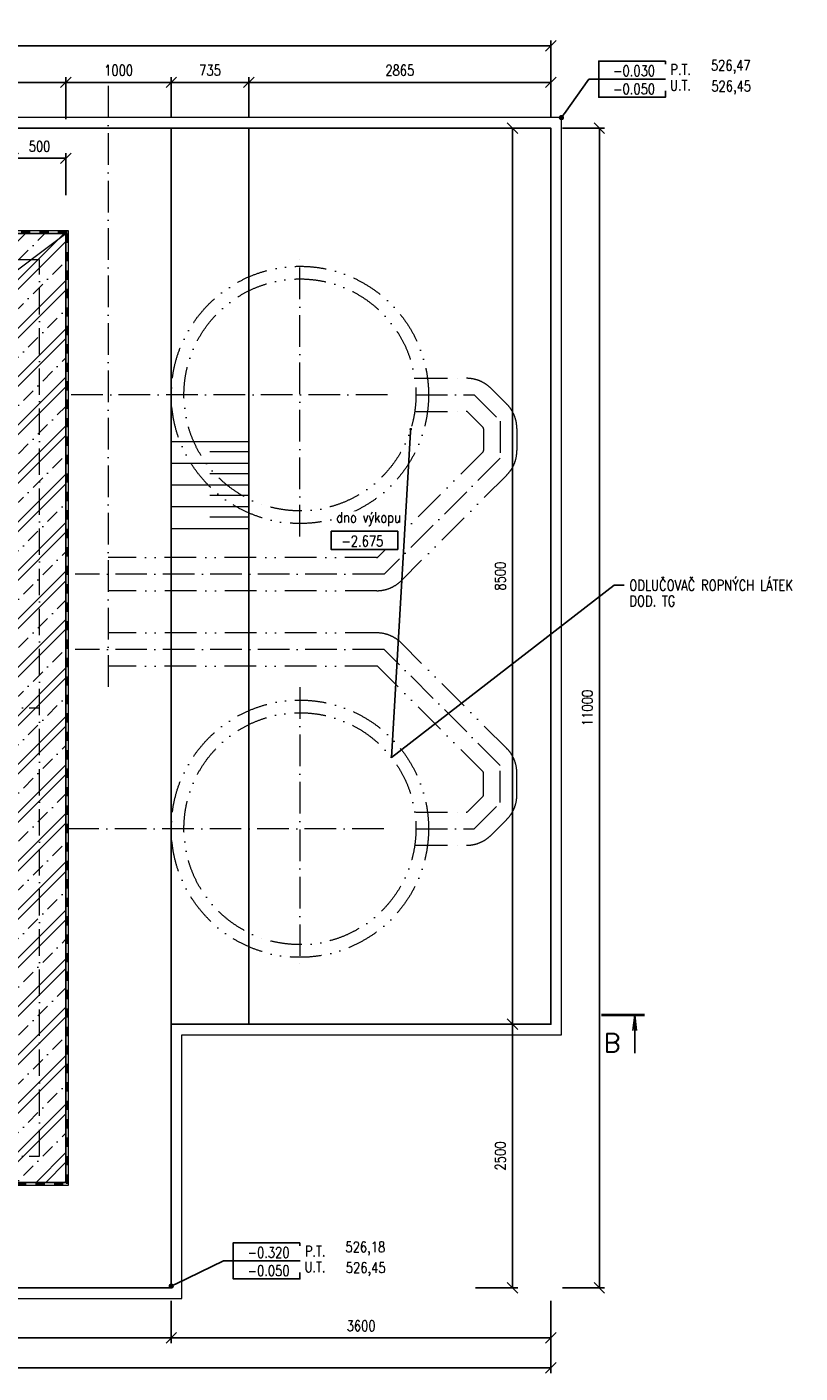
# Model space of a CAD drawing. Header units: millimetres. Extents: x 915 to 59085, y -9222 to 43090.
# Tile 74 of 79: x 15339 to 22672, y 14536 to 27305. Entities that reach past the tile are written whole.
import ezdxf
from ezdxf import colors
from ezdxf.entities.mleader import LeaderData, LeaderLine
from ezdxf.enums import TextEntityAlignment as Align
from ezdxf.math import Vec2, Vec3

# ---------------------------------------------------------------- set-up
doc = ezdxf.new("R2010")
doc.units = ezdxf.units.MM
doc.header["$LTSCALE"] = 50
doc.set_wipeout_variables(frame=1)
for name, pattern in [('A_CARA_15', [7.6, 5, -1.3, 0, -1.3]), ('A_CARA_16', [11.4, 6, -1.8, 0, -1.8, 0, -1.8]), ('ACAD_ISO10W100', [18, 12, -3, 0, -3]), ('IZOL', [3.5, 1.75, -1.75])]:
    doc.linetypes.add(name, pattern=pattern)
doc.layers.get('Defpoints').update_dxf_attribs({"color": 132})
for name, color, linetype, lineweight in [('CA_HYDROIZOLACE', 62, 'IZOL', 35), ('CA_KOTY', 3, 'Continuous', 25), ('CA_OSY', 5, 'A_CARA_15', 18), ('CA_POHHRA18', 8, 'Continuous', 18), ('CA_POHHRA25', 7, 'Continuous', 25), ('CA_SRAFY', 9, 'Continuous', 13), ('CA_TEXT25', 7, 'Continuous', 25), ('CA_TG', 9, 'A_CARA_16', 13)]:
    doc.layers.add(name, color=color, linetype=linetype, lineweight=lineweight)
doc.layers.add('CA_SUMA', color=7, linetype='Continuous')
doc.layers.add('Obrysy', color=2, linetype='Continuous')
doc.styles.add('ARIAL', font='arial.ttf')
doc.styles.add('ROMANS', font='romans.shx', dxfattribs={"width": 0.8})
doc.styles.get("Standard").update_dxf_attribs({"font": 'romans.shx'})
doc.dimstyles.new('A-50_(2.5)', dxfattribs={"dimscale": 50, "dimtxt": 2, "dimasz": 2, "dimexe": 1, "dimexo": 2, "dimgap": 0, "dimtad": 0, "dimdec": 0, "dimrnd": 1, "dimtxsty": 'ROMANS', "dimblk1": 'OBLIQUE', "dimblk2": 'OBLIQUE', "dimsah": 1, "dimcen": 2, "dimclrd": 256, "dimclre": 256, "dimclrt": 256, "dimadec": 1, "dimazin": 2, "dimtfac": 0.714286, "dimtdec": 0, "dimtmove": 0, "dimatfit": 3, "dimldrblk": 'DOTSMALL', "dimfxl": 7, "dimfxlon": 1, "dimtvp": 1.142857, "dimtfill": 1, "dimtolj": 1, "dimlwd": -1, "dimlwe": -1, "dimarcsym": 0})

# ---------------------------------------------------------------- blocks, each defined once
blk = doc.blocks.new('_Oblique')
at = {"color": 0, "linetype": 'ByBlock', "lineweight": -2}
blk.add_line((-0.5, -0.5), (0.5, 0.5), dxfattribs=at)
blk = doc.blocks.new('*D34')
at = {"layer": 'CA_KOTY', "transparency": 16777216}
for p, q in [((15209, 25709), (15209, 26109)), ((15709, 26059), (15209, 26059)), ((15709, 25709), (15709, 26109))]:
    blk.add_line(p, q, dxfattribs=at)
at = {"layer": 'Defpoints', "color": 0, "transparency": 16777216}
for p in [(15209, 26059), (15709, 25345), (15209, 24845)]:
    blk.add_point(p, dxfattribs=at)
at = {"layer": 'CA_KOTY', "transparency": 16777216, "xscale": 100, "yscale": 100, "zscale": 100, "rotation": 180}
blk.add_blockref('_Oblique', (15209, 26059), dxfattribs=at)
at = {"layer": 'CA_KOTY', "transparency": 16777216, "xscale": 100, "yscale": 100, "zscale": 100}
blk.add_blockref('_Oblique', (15709, 26059), dxfattribs=at)
at = {"layer": 'CA_KOTY', "transparency": 16777216, "insert": (15459, 26173), "char_height": 100, "attachment_point": 5, "style": 'ROMANS', "bg_fill": 3, "box_fill_scale": 1.1, "bg_fill_color": 256, "bg_fill_true_color": 13158600, "bg_fill_transparency": 0}
blk.add_mtext('\\A1;500', dxfattribs=at)
blk = doc.blocks.new('_DotSmall')
at = {"color": 0, "linetype": 'ByBlock', "const_width": 0.5}
blk.add_lwpolyline([(-0.0625, 0, 1), (0.0625, 0, 1)], format="xyb", close=True, dxfattribs=at)
blk = doc.blocks.new('*D45')
at = {"layer": 'CA_KOTY', "transparency": 16777216}
for p, q in [((2709, 14936), (2709, 14536)), ((20309, 14936), (20309, 14536)), ((20309, 14586), (2709, 14586))]:
    blk.add_line(p, q, dxfattribs=at)
at = {"layer": 'Defpoints', "color": 0, "transparency": 16777216}
for p in [(20309, 17845), (2709, 15345), (2709, 14586)]:
    blk.add_point(p, dxfattribs=at)
at = {"layer": 'CA_KOTY', "transparency": 16777216, "xscale": 100, "yscale": 100, "zscale": 100, "rotation": 180}
blk.add_blockref('_Oblique', (2709, 14586), dxfattribs=at)
at = {"layer": 'CA_KOTY', "transparency": 16777216, "xscale": 100, "yscale": 100, "zscale": 100}
blk.add_blockref('_Oblique', (20309, 14586), dxfattribs=at)
at = {"layer": 'CA_KOTY', "transparency": 16777216, "insert": (11509, 14700), "char_height": 100, "attachment_point": 5, "style": 'ROMANS', "bg_fill": 3, "box_fill_scale": 1.1, "bg_fill_color": 256, "bg_fill_true_color": 13158600, "bg_fill_transparency": 0}
blk.add_mtext('\\A1;17600', dxfattribs=at)
blk = doc.blocks.new('*D46')
at = {"layer": 'CA_KOTY', "transparency": 16777216}
for p, q in [((2709, 26775), (2709, 27175)), ((2709, 27125), (20309, 27125)), ((20309, 26775), (20309, 27175))]:
    blk.add_line(p, q, dxfattribs=at)
at = {"layer": 'Defpoints', "color": 0, "transparency": 16777216}
for p in [(20309, 27125), (2709, 26345), (20309, 26345)]:
    blk.add_point(p, dxfattribs=at)
at = {"layer": 'CA_KOTY', "transparency": 16777216, "xscale": 100, "yscale": 100, "zscale": 100, "rotation": 180}
blk.add_blockref('_Oblique', (2709, 27125), dxfattribs=at)
at = {"layer": 'CA_KOTY', "transparency": 16777216, "xscale": 100, "yscale": 100, "zscale": 100}
blk.add_blockref('_Oblique', (20309, 27125), dxfattribs=at)
at = {"layer": 'CA_KOTY', "transparency": 16777216, "insert": (11509, 27240), "char_height": 100, "attachment_point": 5, "style": 'ROMANS', "bg_fill": 3, "box_fill_scale": 1.1, "bg_fill_color": 256, "bg_fill_true_color": 13158600, "bg_fill_transparency": 0}
blk.add_mtext('\\A1;17600', dxfattribs=at)
blk = doc.blocks.new('*D74')
at = {"layer": 'CA_KOTY', "transparency": 16777216}
for p, q in [((20209, 17845), (19894, 17845)), ((19944, 15345), (19944, 17845)), ((19594, 15345), (19994, 15345))]:
    blk.add_line(p, q, dxfattribs=at)
at = {"layer": 'Defpoints', "color": 0, "transparency": 16777216}
for p in [(19944, 17845), (20309, 17845), (16709, 15345)]:
    blk.add_point(p, dxfattribs=at)
at = {"layer": 'CA_KOTY', "transparency": 16777216, "xscale": 100, "yscale": 100, "zscale": 100}
for p, rotation in [((19944, 17845), 90), ((19944, 15345), 270)]:
    blk.add_blockref('_Oblique', p, dxfattribs=dict(at, rotation=rotation))
at = {"layer": 'CA_KOTY', "transparency": 16777216, "insert": (19829, 16595), "char_height": 100, "attachment_point": 5, "rotation": 90, "style": 'ROMANS', "bg_fill": 3, "box_fill_scale": 1.1, "bg_fill_color": 256, "bg_fill_true_color": 13158600, "bg_fill_transparency": 0}
blk.add_mtext('\\A1;2500', dxfattribs=at)
blk = doc.blocks.new('*D75')
at = {"layer": 'CA_KOTY', "transparency": 16777216}
for p, q in [((20209, 26345), (19894, 26345)), ((19944, 17845), (19944, 26345)), ((20209, 17845), (19894, 17845))]:
    blk.add_line(p, q, dxfattribs=at)
at = {"layer": 'Defpoints', "color": 0, "transparency": 16777216}
for p in [(19944, 26345), (20309, 26345), (20309, 17845)]:
    blk.add_point(p, dxfattribs=at)
at = {"layer": 'CA_KOTY', "transparency": 16777216, "xscale": 100, "yscale": 100, "zscale": 100}
for p, rotation in [((19944, 26345), 90), ((19944, 17845), 270)]:
    blk.add_blockref('_Oblique', p, dxfattribs=dict(at, rotation=rotation))
at = {"layer": 'CA_KOTY', "transparency": 16777216, "insert": (19829, 22095), "char_height": 100, "attachment_point": 5, "rotation": 90, "style": 'ROMANS', "bg_fill": 3, "box_fill_scale": 1.1, "bg_fill_color": 256, "bg_fill_true_color": 13158600, "bg_fill_transparency": 0}
blk.add_mtext('\\A1;8500', dxfattribs=at)
blk = doc.blocks.new('*D92')
at = {"layer": 'CA_KOTY', "transparency": 16777216}
for p, q in [((20419, 26345), (20819, 26345)), ((20769, 15345), (20769, 26345)), ((20419, 15345), (20819, 15345))]:
    blk.add_line(p, q, dxfattribs=at)
at = {"layer": 'Defpoints', "color": 0, "transparency": 16777216}
for p in [(20309, 26345), (20769, 26345), (16709, 15345)]:
    blk.add_point(p, dxfattribs=at)
at = {"layer": 'CA_KOTY', "transparency": 16777216, "xscale": 100, "yscale": 100, "zscale": 100}
for p, rotation in [((20769, 26345), 90), ((20769, 15345), 270)]:
    blk.add_blockref('_Oblique', p, dxfattribs=dict(at, rotation=rotation))
at = {"layer": 'CA_KOTY', "transparency": 16777216, "insert": (20655, 20845), "char_height": 100, "attachment_point": 5, "rotation": 90, "style": 'ROMANS', "bg_fill": 3, "box_fill_scale": 1.1, "bg_fill_color": 256, "bg_fill_true_color": 13158600, "bg_fill_transparency": 0}
blk.add_mtext('\\A1;11000', dxfattribs=at)
blk = doc.blocks.new('_Dot')
at = {"layer": 'Obrysy', "color": 0, "lineweight": -2}
blk.add_line((-0.5, 0), (-1, 0), dxfattribs=at)
at = {"layer": 'Obrysy', "color": 0, "const_width": 0.5}
blk.add_lwpolyline([(-0.25, 0, 1), (0.25, 0, 1)], format="xyb", close=True, dxfattribs=at)
blk = doc.blocks.new('vk')
blk.add_lwpolyline([(-595, 344), (669, 344), (669, 0), (-595, 0)], close=True)
blk.add_wipeout([(-595, 344), (669, 344), (669, 0), (-595, 0)])
blk.add_lwpolyline([(-595, 344), (669, 344), (669, 0), (-595, 0)], close=True)
at = {"style": 'ARIAL'}
blk.add_attdef('VÝŠKOVÁ_KOTA', text='', height=200, dxfattribs=at).set_placement((-2, 57), align=Align.CENTER)
blk = doc.blocks.new('*D93')
at = {"layer": 'CA_KOTY', "transparency": 16777216}
for p, q in [((17444, 26445), (17444, 26829)), ((20309, 26445), (20309, 26829)), ((20309, 26779), (17444, 26779))]:
    blk.add_line(p, q, dxfattribs=at)
at = {"layer": 'Defpoints', "color": 0, "transparency": 16777216}
for p in [(17444, 26779), (17444, 26345), (20309, 26345)]:
    blk.add_point(p, dxfattribs=at)
at = {"layer": 'CA_KOTY', "transparency": 16777216, "xscale": 100, "yscale": 100, "zscale": 100, "rotation": 180}
blk.add_blockref('_Oblique', (17444, 26779), dxfattribs=at)
at = {"layer": 'CA_KOTY', "transparency": 16777216, "xscale": 100, "yscale": 100, "zscale": 100}
blk.add_blockref('_Oblique', (20309, 26779), dxfattribs=at)
at = {"layer": 'CA_KOTY', "transparency": 16777216, "insert": (18876, 26894), "char_height": 100, "attachment_point": 5, "style": 'ROMANS', "bg_fill": 3, "box_fill_scale": 1.1, "bg_fill_color": 256, "bg_fill_true_color": 13158600, "bg_fill_transparency": 0}
blk.add_mtext('\\A1;2865', dxfattribs=at)
blk = doc.blocks.new('*D94')
at = {"layer": 'CA_KOTY', "transparency": 16777216}
for p, q in [((16709, 26445), (16709, 26829)), ((17444, 26445), (17444, 26829)), ((17444, 26779), (16709, 26779))]:
    blk.add_line(p, q, dxfattribs=at)
at = {"layer": 'Defpoints', "color": 0, "transparency": 16777216}
for p in [(16709, 26779), (16709, 26345), (17444, 26345)]:
    blk.add_point(p, dxfattribs=at)
at = {"layer": 'CA_KOTY', "transparency": 16777216, "xscale": 100, "yscale": 100, "zscale": 100, "rotation": 180}
blk.add_blockref('_Oblique', (16709, 26779), dxfattribs=at)
at = {"layer": 'CA_KOTY', "transparency": 16777216, "xscale": 100, "yscale": 100, "zscale": 100}
blk.add_blockref('_Oblique', (17444, 26779), dxfattribs=at)
at = {"layer": 'CA_KOTY', "transparency": 16777216, "insert": (17076, 26894), "char_height": 100, "attachment_point": 5, "style": 'ROMANS', "bg_fill": 3, "box_fill_scale": 1.1, "bg_fill_color": 256, "bg_fill_true_color": 13158600, "bg_fill_transparency": 0}
blk.add_mtext('\\A1;735', dxfattribs=at)
blk = doc.blocks.new('*D95')
at = {"layer": 'CA_KOTY', "transparency": 16777216}
for p, q in [((16709, 15220), (16709, 14820)), ((20309, 15220), (20309, 14820)), ((20309, 14870), (16709, 14870))]:
    blk.add_line(p, q, dxfattribs=at)
at = {"layer": 'Defpoints', "color": 0, "transparency": 16777216}
for p in [(16709, 17845), (20309, 17845), (16709, 14870)]:
    blk.add_point(p, dxfattribs=at)
at = {"layer": 'CA_KOTY', "transparency": 16777216, "xscale": 100, "yscale": 100, "zscale": 100, "rotation": 180}
blk.add_blockref('_Oblique', (16709, 14870), dxfattribs=at)
at = {"layer": 'CA_KOTY', "transparency": 16777216, "xscale": 100, "yscale": 100, "zscale": 100}
blk.add_blockref('_Oblique', (20309, 14870), dxfattribs=at)
at = {"layer": 'CA_KOTY', "transparency": 16777216, "insert": (18509, 14984), "char_height": 100, "attachment_point": 5, "style": 'ROMANS', "bg_fill": 3, "box_fill_scale": 1.1, "bg_fill_color": 256, "bg_fill_true_color": 13158600, "bg_fill_transparency": 0}
blk.add_mtext('\\A1;3600', dxfattribs=at)
blk = doc.blocks.new('*D96')
at = {"layer": 'CA_KOTY', "transparency": 16777216}
for p, q in [((2709, 15220), (2709, 14820)), ((16709, 15220), (16709, 14820)), ((16709, 14870), (2709, 14870))]:
    blk.add_line(p, q, dxfattribs=at)
at = {"layer": 'Defpoints', "color": 0, "transparency": 16777216}
for p in [(16709, 17845), (2709, 15345), (2709, 14870)]:
    blk.add_point(p, dxfattribs=at)
at = {"layer": 'CA_KOTY', "transparency": 16777216, "xscale": 100, "yscale": 100, "zscale": 100, "rotation": 180}
blk.add_blockref('_Oblique', (2709, 14870), dxfattribs=at)
at = {"layer": 'CA_KOTY', "transparency": 16777216, "xscale": 100, "yscale": 100, "zscale": 100}
blk.add_blockref('_Oblique', (16709, 14870), dxfattribs=at)
at = {"layer": 'CA_KOTY', "transparency": 16777216, "insert": (9709, 14984), "char_height": 100, "attachment_point": 5, "style": 'ROMANS', "bg_fill": 3, "box_fill_scale": 1.1, "bg_fill_color": 256, "bg_fill_true_color": 13158600, "bg_fill_transparency": 0}
blk.add_mtext('\\A1;14000', dxfattribs=at)
blk = doc.blocks.new('R11')
at = {"color": 0, "linetype": 'ByBlock'}
for q in [(-9.55, -4.13), (-8.58, -4.13), (-9.07, -10.33)]:
    blk.add_line((-9.07, 0), q, dxfattribs=at)
at = {"color": 1, "linetype": 'ByBlock', "const_width": 0.72}
blk.add_lwpolyline([(0, 0), (-11.77, 0)], dxfattribs=at)
at = {"color": 1, "linetype": 'ByBlock'}
blk.add_attdef('1', (-5.33, -10), '', height=5, dxfattribs=at)
blk = doc.blocks.new('*D120')
at = {"layer": 'CA_KOTY', "transparency": 16777216}
for p, q in [((3709, 26429), (3709, 26829)), ((15709, 26429), (15709, 26829)), ((3709, 26779), (15709, 26779))]:
    blk.add_line(p, q, dxfattribs=at)
at = {"layer": 'Defpoints', "color": 0, "transparency": 16777216}
for p in [(15709, 26779), (3709, 25345), (15709, 25345)]:
    blk.add_point(p, dxfattribs=at)
at = {"layer": 'CA_KOTY', "transparency": 16777216, "xscale": 100, "yscale": 100, "zscale": 100, "rotation": 180}
blk.add_blockref('_Oblique', (3709, 26779), dxfattribs=at)
at = {"layer": 'CA_KOTY', "transparency": 16777216, "xscale": 100, "yscale": 100, "zscale": 100}
blk.add_blockref('_Oblique', (15709, 26779), dxfattribs=at)
at = {"layer": 'CA_KOTY', "transparency": 16777216, "insert": (9709, 26894), "char_height": 100, "attachment_point": 5, "style": 'ROMANS', "bg_fill": 3, "box_fill_scale": 1.1, "bg_fill_color": 256, "bg_fill_true_color": 13158600, "bg_fill_transparency": 0}
blk.add_mtext('\\A1;12000', dxfattribs=at)
blk = doc.blocks.new('*D121')
at = {"layer": 'CA_KOTY', "transparency": 16777216}
for p, q in [((15709, 26429), (15709, 26829)), ((16709, 26445), (16709, 26829)), ((15709, 26779), (16709, 26779))]:
    blk.add_line(p, q, dxfattribs=at)
at = {"layer": 'Defpoints', "color": 0, "transparency": 16777216}
for p in [(16709, 26779), (16709, 26345), (15709, 25345)]:
    blk.add_point(p, dxfattribs=at)
at = {"layer": 'CA_KOTY', "transparency": 16777216, "xscale": 100, "yscale": 100, "zscale": 100, "rotation": 180}
blk.add_blockref('_Oblique', (15709, 26779), dxfattribs=at)
at = {"layer": 'CA_KOTY', "transparency": 16777216, "xscale": 100, "yscale": 100, "zscale": 100}
blk.add_blockref('_Oblique', (16709, 26779), dxfattribs=at)
at = {"layer": 'CA_KOTY', "transparency": 16777216, "insert": (16209, 26894), "char_height": 100, "attachment_point": 5, "style": 'ROMANS', "bg_fill": 3, "box_fill_scale": 1.1, "bg_fill_color": 256, "bg_fill_true_color": 13158600, "bg_fill_transparency": 0}
blk.add_mtext('\\A1;1000', dxfattribs=at)

msp = doc.modelspace()

# ---------------------------------------------------------------- hatches: boundary and pattern name
at = {"layer": 'CA_SRAFY'}
h = msp.add_hatch(dxfattribs=at)
h.set_pattern_fill('ZELEZOBETON', color=256, scale=65)
h.set_pattern_definition([(45, (0, 0), (-229.8097, 229.8097), []), (45, (91.92, 0), (-229.8097, 229.8097), []), (45, (275.77, 0), (-137.886, 321.7336), [130, -65, 0, -65])])
h.paths.add_polyline_path([(15708.76, 25344.7), (3708.76, 25344.7), (3708.76, 16344.7), (15708.76, 16344.7)])
h.paths.add_polyline_path([(9458.76, 24844.7), (9458.76, 16844.7), (4208.76, 16844.7), (4208.76, 24844.7)], flags=16)
h.paths.add_polyline_path([(9958.76, 24844.7), (15208.76, 24844.7), (15208.76, 16844.7), (9958.76, 16844.7)], flags=16)
h = msp.add_hatch(dxfattribs=at)
h.set_pattern_fill('ANSI31', color=256, scale=65, angle=315)
h.set_pattern_definition([(0, (0, -2422.88), (6e-14, 206.375), [])])
h.paths.add_polyline_path([(17443.76, 22511.21), (16708.76, 22511.21), (16708.76, 23422.24), (17443.76, 23422.24)])
h = msp.add_hatch(dxfattribs=at)
h.set_pattern_fill('ANSI31', color=256, scale=65, angle=315)
h.set_pattern_definition([(0, (388.68, -2314.33), (6e-14, 206.375), [])])
h.paths.add_polyline_path([(17443.76, 22619.75), (17074.11, 22619.75), (17074.11, 23350.06), (17443.76, 23350.06)])

# ---------------------------------------------------------------- linework, layer by layer
at = {"layer": 'CA_HYDROIZOLACE'}
msp.add_lwpolyline([(3696.26, 16332.2), (15721.26, 16332.2), (15721.26, 25357.2), (3696.26, 25357.2)], close=True, dxfattribs=at)
at = {"layer": 'CA_OSY'}
msp.add_line((3958.76, 20844.7), (15458.76, 20844.7), dxfattribs=at)
msp.add_lwpolyline([(3958.76, 16594.7), (15458.76, 16594.7), (15458.76, 25094.7), (3958.76, 25094.7)], close=True, dxfattribs=at)
at = {"layer": 'CA_POHHRA18'}
msp.add_line((3708.76, 16344.7), (15708.76, 25344.7), dxfattribs=at)
for points in [[(2608.76, 15244.7), (16808.76, 15244.7), (16808.76, 17744.7), (20408.76, 17744.7), (20408.76, 26444.7), (2608.76, 26444.7)], [(3683.76, 16319.7), (15733.76, 16319.7), (15733.76, 25369.7), (3683.76, 25369.7)]]:
    msp.add_lwpolyline(points, close=True, dxfattribs=at)
at = {"layer": 'CA_POHHRA25'}
for p, q in [((16708.76, 26344.7), (16708.76, 17844.7)), ((17443.76, 17844.7), (17443.76, 26344.7))]:
    msp.add_line(p, q, dxfattribs=at)
for points in [[(2708.76, 15344.7), (16708.76, 15344.7), (16708.76, 17844.7), (20308.76, 17844.7), (20308.76, 26344.7), (2708.76, 26344.7)], [(3708.76, 16344.7), (15708.76, 16344.7), (15708.76, 25344.7), (3708.76, 25344.7)]]:
    msp.add_lwpolyline(points, close=True, dxfattribs=at)
at = {"layer": 'CA_TG', "linetype": 'ACAD_ISO10W100', "ltscale": 0.5}
for p, q in [((16108.76, 26746.43), (16108.76, 21033.79)), ((17928.76, 22471.26), (17928.76, 25158)), ((18759.38, 23814.63), (15708.76, 23814.63)), ((17928.76, 21043), (17928.76, 18356.26)), ((18722.95, 19699.63), (15708.76, 19699.63))]:
    msp.add_line(p, q, dxfattribs=at)
at = {"layer": 'CA_TG', "linetype": 'A_CARA_16'}
for points in [[(19028.76, 23972.13), (19508.64, 23972.13, -0.19891242), (19741.99, 23875.47), (19889.6, 23727.86, -0.19891237), (19986.26, 23494.52), (19986.26, 23286.1, -0.19891237), (19889.6, 23052.76), (18890.63, 22053.78, -0.19891237), (18657.28, 21957.13), (16108.76, 21957.13)], [(19028.76, 23657.13), (19506.57, 23657.13, -0.19891242), (19520.71, 23651.27), (19665.4, 23506.59, -0.19891237), (19671.26, 23492.45), (19671.26, 23288.17, -0.19891237), (19665.4, 23274.03), (18669.35, 22277.99, -0.19891237), (18655.21, 22272.13), (16108.76, 22272.13)], [(19028.76, 19542.13), (19508.64, 19542.13, 0.19891242), (19741.99, 19638.78), (19889.6, 19786.4, 0.19891237), (19986.26, 20019.74), (19986.26, 20228.16, 0.19891237), (19889.6, 20461.5), (18890.63, 21460.47, 0.19891237), (18657.28, 21557.13), (16108.76, 21557.13)], [(19028.76, 19857.13), (19506.57, 19857.13, 0.19891242), (19520.71, 19862.99), (19665.4, 20007.67, 0.19891237), (19671.26, 20021.81), (19671.26, 20226.08, 0.19891237), (19665.4, 20240.23), (18669.35, 21236.27, 0.19891237), (18655.21, 21242.13), (16108.76, 21242.13)]]:
    msp.add_lwpolyline(points, format="xyb", dxfattribs=at)
at = {"layer": 'CA_TG', "linetype": 'ACAD_ISO10W100', "ltscale": 0.5}
for points in [[(19028.76, 23814.63), (19580.1, 23814.63), (19828.76, 23565.97), (19828.76, 23214.65), (18728.73, 22114.63), (15796.18, 22114.63)], [(19028.76, 19699.63), (19580.1, 19699.63), (19828.76, 19948.29), (19828.76, 20299.61), (18728.73, 21399.63), (15796.18, 21399.63)]]:
    msp.add_lwpolyline(points, dxfattribs=at)
at = {"layer": 'CA_TG', "linetype": 'A_CARA_16'}
for centre, radius in [((17928.76, 23814.63), 1220), ((17928.76, 23814.63), 1100), ((17928.76, 19699.63), 1220), ((17928.76, 19699.63), 1100)]:
    msp.add_circle(centre, radius, dxfattribs=at)

# ---------------------------------------------------------------- block references
at = {"layer": 'CA_KOTY'}
ref = msp.add_blockref('vk', (21097.28, 26809.5), dxfattribs=dict(at, xscale=-0.5, yscale=0.5, zscale=0.5))
ref.add_attrib('VÝŠKOVÁ_KOTA', '-0.030', dxfattribs={"height": 100, "style": 'ROMANS', "width": 0.8}).set_placement((21098.17, 26838.19), align=Align.CENTER)
at = {"layer": 'CA_SUMA'}
ref = msp.add_blockref('R11', (20787.07, 17931.18), dxfattribs=dict(at, xscale=-35, yscale=35, zscale=35))
ref.add_attrib('1', 'B', (20810.67, 17581.18), dxfattribs={"layer": '0', "color": 1, "linetype": 'ByBlock', "height": 175})

# ---------------------------------------------------------------- texts
at = {"layer": 'CA_KOTY', "color": 9, "char_height": 100, "width": 1.833200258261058e-12, "attachment_point": 9, "style": 'ROMANS', "bg_fill": 3, "box_fill_scale": 1.05, "bg_fill_color": 256, "bg_fill_transparency": 0}
for s, insert in [('526,47', (22203.95, 26859.92)), ('526,45', (22207.66, 26663.41))]:
    msp.add_mtext(s, dxfattribs=dict(at, insert=insert))

# ---------------------------------------------------------------- next in the draw order: block references
at = {"layer": 'CA_KOTY'}
ref = msp.add_blockref('vk', (21097.28, 26637.6), dxfattribs=dict(at, xscale=-0.5, yscale=0.5, zscale=0.5))
ref.add_attrib('VÝŠKOVÁ_KOTA', '-0.050', dxfattribs={"height": 100, "style": 'ROMANS', "width": 0.8}).set_placement((21098.17, 26666.29), align=Align.CENTER)
ref = msp.add_blockref('vk', (18521.8, 22349.18), dxfattribs=dict(at, xscale=0.5, yscale=0.5, zscale=0.5))
ref.add_attrib('VÝŠKOVÁ_KOTA', '-2.675', dxfattribs={"height": 100, "style": 'ROMANS', "width": 0.8}).set_placement((18520.91, 22377.88), align=Align.CENTER)
ref = msp.add_blockref('vk', (17630.64, 15600.81), dxfattribs=dict(at, xscale=-0.5, yscale=0.5, zscale=0.5))
ref.add_attrib('VÝŠKOVÁ_KOTA', '-0.320', dxfattribs={"height": 100, "style": 'ROMANS', "width": 0.8}).set_placement((17631.53, 15629.5), align=Align.CENTER)

# ---------------------------------------------------------------- next in the draw order: dimensions: what is measured, and where the dimension line sits
dim = msp.add_linear_dim(base=(20308.76, 27125.28), p1=(2708.76, 26344.7), p2=(20308.76, 26344.7), dimstyle='A-50_(2.5)', override={"dimtmove": 1}, dxfattribs=at)
dim.commit()
dim.dimension.update_dxf_attribs({"geometry": '*D46', "text_midpoint": (11508.76, 27239.57)})
dim = msp.add_linear_dim(base=(15208.76, 26058.8), p1=(15708.76, 25344.7), p2=(15208.76, 24844.7), dimstyle='A-50_(2.5)', dxfattribs=at)
dim.commit()
dim.dimension.update_dxf_attribs({"geometry": '*D34', "text_midpoint": (15458.76, 26173.09)})

# ---------------------------------------------------------------- next in the draw order: block references
ref = msp.add_blockref('vk', (17630.64, 15428.91), dxfattribs=dict(at, xscale=-0.5, yscale=0.5, zscale=0.5))
ref.add_attrib('VÝŠKOVÁ_KOTA', '-0.050', dxfattribs={"height": 100, "style": 'ROMANS', "width": 0.8}).set_placement((17631.53, 15457.61), align=Align.CENTER)

# ---------------------------------------------------------------- next in the draw order: dimensions: what is measured, and where the dimension line sits
dim = msp.add_linear_dim(base=(15708.76, 26779.23), p1=(3708.76, 25344.7), p2=(15708.76, 25344.7), dimstyle='A-50_(2.5)', override={"dimtmove": 1}, dxfattribs=at)
dim.commit()
dim.dimension.update_dxf_attribs({"geometry": '*D120', "text_midpoint": (9708.76, 26893.51)})

# ---------------------------------------------------------------- next in the draw order: dimensions: what is measured, and where the dimension line sits
dim = msp.add_linear_dim(base=(2708.76, 14585.81), p1=(20308.76, 17844.7), p2=(2708.76, 15344.7), dimstyle='A-50_(2.5)', dxfattribs=at)
dim.commit()
dim.dimension.update_dxf_attribs({"geometry": '*D45', "text_midpoint": (11508.76, 14700.09)})

# ---------------------------------------------------------------- next in the draw order: dimensions: what is measured, and where the dimension line sits
dim = msp.add_linear_dim(base=(19943.75, 17844.7), p1=(16708.76, 15344.7), p2=(20308.76, 17844.7), angle=90, dimstyle='A-50_(2.5)', dxfattribs=at)
dim.commit()
dim.dimension.update_dxf_attribs({"geometry": '*D74', "text_midpoint": (19829.47, 16594.7)})

# ---------------------------------------------------------------- next in the draw order: dimensions: what is measured, and where the dimension line sits
dim = msp.add_linear_dim(base=(19943.75, 26344.7), p1=(20308.76, 17844.7), p2=(20308.76, 26344.7), angle=90, dimstyle='A-50_(2.5)', override={"dimtmove": 1}, dxfattribs=at)
dim.commit()
dim.dimension.update_dxf_attribs({"geometry": '*D75', "text_midpoint": (19829.47, 22094.7)})

# ---------------------------------------------------------------- next in the draw order: dimensions: what is measured, and where the dimension line sits
dim = msp.add_linear_dim(base=(20768.87, 26344.7), p1=(16708.76, 15344.7), p2=(20308.76, 26344.7), angle=90, dimstyle='A-50_(2.5)', dxfattribs=at)
dim.commit()
dim.dimension.update_dxf_attribs({"geometry": '*D92', "text_midpoint": (20654.59, 20844.7)})

# ---------------------------------------------------------------- next in the draw order: texts
at = {"layer": 'CA_KOTY', "color": 9, "char_height": 100, "width": 1.833200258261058e-12, "attachment_point": 9, "style": 'ROMANS', "bg_fill": 3, "box_fill_scale": 1.05, "bg_fill_color": 256, "bg_fill_transparency": 0}
for s, insert in [('526,18', (18737.3, 15651.23)), ('526,45', (18741.01, 15454.72))]:
    msp.add_mtext(s, dxfattribs=dict(at, insert=insert))

# ---------------------------------------------------------------- next in the draw order: leaders
at = {"layer": 'CA_TEXT25'}
ml = msp.add_multileader_mtext('Standard', dxfattribs=at)
ml.set_content('\\A1;P.T. \\PU.T.', color=256, style='ROMANS')
ml.set_leader_properties()
ml.set_arrow_properties(name='DOT')
ml.build(insert=Vec2(0, 0))
ml.multileader.update_dxf_attribs({"text_left_attachment_type": 2, "text_right_attachment_type": 2, "dogleg_length": 50, "arrow_head_size": 50})
ctx = ml.context
ctx.base_point, ctx.char_height, ctx.arrow_head_size, ctx.landing_gap_size, ctx.plane_origin = Vec3(21397.39, 26809.5), 100, 50, 50, Vec3(30147.86, 9860.42)
ctx.left_attachment, ctx.right_attachment, ctx.text_align_type = 2, 2, 2
notes = []
notes.append((ctx, [(1, (1, 1, 0), (20670.2, 26809.5), (1, 0), 727.19, [(1, [(20408.76, 26444.7)], 0, [])])]))
ctx.mtext.insert, ctx.mtext.defined_height, ctx.mtext.alignment, ctx.mtext.line_spacing_factor, ctx.mtext.line_spacing_style, ctx.mtext.flow_direction = Vec3(21637.87, 26951.16), 5.115907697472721e-13, 3, 0.9, 2, 5
ctx.mtext.has_bg_fill, ctx.mtext.bg_color, ctx.mtext.bg_scale_factor, ctx.mtext.bg_transparency, ctx.mtext.use_window_bg_color = 1, -1073741824, 1, 0, 1
ml = msp.add_multileader_mtext('Standard', dxfattribs=at)
ml.set_content('\\A1;ODLUČOVAČ ROPNÝCH LÁTEK\\PDOD. TG', color=256, style='ROMANS')
ml.set_leader_properties()
ml.set_arrow_properties(name='DOT')
ml.build(insert=Vec2(0, 0))
ml.multileader.update_dxf_attribs({"dogleg_length": 50, "arrow_head_size": 25})
ctx = ml.context
ctx.base_point, ctx.char_height, ctx.arrow_head_size, ctx.landing_gap_size, ctx.plane_origin = Vec3(21003.93, 22009.02), 100, 25, 50, Vec3(8896.52, 8201.17)
notes.append((ctx, [(0, (1, 1, 0), (20907.91, 22009.02), (1, 0), 96.03, [(0, [(18979.56, 23489.33), (18798.14, 20373.56)], 0, [])])]))
ctx.mtext.insert, ctx.mtext.defined_height, ctx.mtext.line_spacing_factor, ctx.mtext.line_spacing_style, ctx.mtext.flow_direction = Vec3(21053.93, 22059.02), 1.341504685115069e-11, 0.9, 2, 5
ctx.mtext.has_bg_fill, ctx.mtext.bg_color, ctx.mtext.bg_scale_factor, ctx.mtext.bg_transparency, ctx.mtext.use_window_bg_color = 1, -1073741824, 1, 0, 1
ml = msp.add_multileader_mtext('Standard', dxfattribs=at)
ml.set_content('\\A1;P.T. \\PU.T.', color=256, style='ROMANS')
ml.set_leader_properties()
ml.set_arrow_properties(name='DOT')
ml.build(insert=Vec2(0, 0))
ml.multileader.update_dxf_attribs({"text_left_attachment_type": 2, "text_right_attachment_type": 2, "dogleg_length": 50, "arrow_head_size": 50})
ctx = ml.context
ctx.base_point, ctx.char_height, ctx.arrow_head_size, ctx.landing_gap_size, ctx.plane_origin = Vec3(17930.75, 15600.81), 100, 50, 50, Vec3(26681.22, -1348.27)
ctx.left_attachment, ctx.right_attachment, ctx.text_align_type = 2, 2, 2
notes.append((ctx, [(1, (1, 1, 0), (17203.56, 15600.81), (1, 0), 727.19, [(1, [(16708.76, 15361.62)], 0, [])])]))
ctx.mtext.insert, ctx.mtext.defined_height, ctx.mtext.alignment, ctx.mtext.line_spacing_factor, ctx.mtext.line_spacing_style, ctx.mtext.flow_direction = Vec3(18171.23, 15742.47), 5.115907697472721e-13, 3, 0.9, 2, 5
ctx.mtext.has_bg_fill, ctx.mtext.bg_color, ctx.mtext.bg_scale_factor, ctx.mtext.bg_transparency, ctx.mtext.use_window_bg_color = 1, -1073741824, 1, 0, 1
for ctx, leaders in notes:
    for number, flags, end, landing, length, lines in leaders:
        leader = LeaderData()
        leader.index, (leader.has_last_leader_line, leader.has_dogleg_vector, leader.attachment_direction) = number, flags
        leader.last_leader_point, leader.dogleg_vector, leader.dogleg_length = Vec3(end), Vec3(landing), length
        for number, points, colour, breaks in lines:
            line = LeaderLine()
            line.index, line.vertices, line.color, line.breaks = number, Vec3.list(points), colors.encode_raw_color(colour), breaks
            leader.lines.append(line)
        ctx.leaders.append(leader)

# ---------------------------------------------------------------- next in the draw order: texts
at = {"layer": 'CA_KOTY', "insert": (18579.86, 22570.44), "char_height": 100, "attachment_point": 8, "style": 'ROMANS', "bg_fill": 3, "box_fill_scale": 1.05, "bg_fill_color": 256, "bg_fill_transparency": 0}
msp.add_mtext('dno výkopu', dxfattribs=at)

# ---------------------------------------------------------------- next in the draw order: dimensions: what is measured, and where the dimension line sits
at = {"layer": 'CA_KOTY'}
for base, p1, p2, picture, middle in [((17443.76, 26779.23), (20308.76, 26344.7), (17443.76, 26344.7), '*D93', (18876.26, 26893.51)), ((16708.76, 14869.9), (20308.76, 17844.7), (16708.76, 17844.7), '*D95', (18508.76, 14984.18))]:
    dim = msp.add_linear_dim(base=base, p1=p1, p2=p2, dimstyle='A-50_(2.5)', dxfattribs=at)
    dim.commit()
    dim.dimension.update_dxf_attribs({"geometry": picture, "text_midpoint": middle})

# ---------------------------------------------------------------- next in the draw order: dimensions: what is measured, and where the dimension line sits
dim = msp.add_linear_dim(base=(16708.76, 26779.23), p1=(17443.76, 26344.7), p2=(16708.76, 26344.7), dimstyle='A-50_(2.5)', dxfattribs=at)
dim.commit()
dim.dimension.update_dxf_attribs({"geometry": '*D94', "text_midpoint": (17076.26, 26893.51)})
dim = msp.add_linear_dim(base=(2708.76, 14869.9), p1=(16708.76, 17844.7), p2=(2708.76, 15344.7), dimstyle='A-50_(2.5)', override={"dimtmove": 1}, dxfattribs=at)
dim.commit()
dim.dimension.update_dxf_attribs({"geometry": '*D96', "text_midpoint": (9708.76, 14984.18)})

# ---------------------------------------------------------------- next in the draw order: dimensions: what is measured, and where the dimension line sits
dim = msp.add_linear_dim(base=(16708.76, 26779.23), p1=(15708.76, 25344.7), p2=(16708.76, 26344.7), dimstyle='A-50_(2.5)', override={"dimtmove": 1}, dxfattribs=at)
dim.commit()
dim.dimension.update_dxf_attribs({"geometry": '*D121', "text_midpoint": (16208.76, 26893.51)})

doc.saveas('drawing.dxf')
